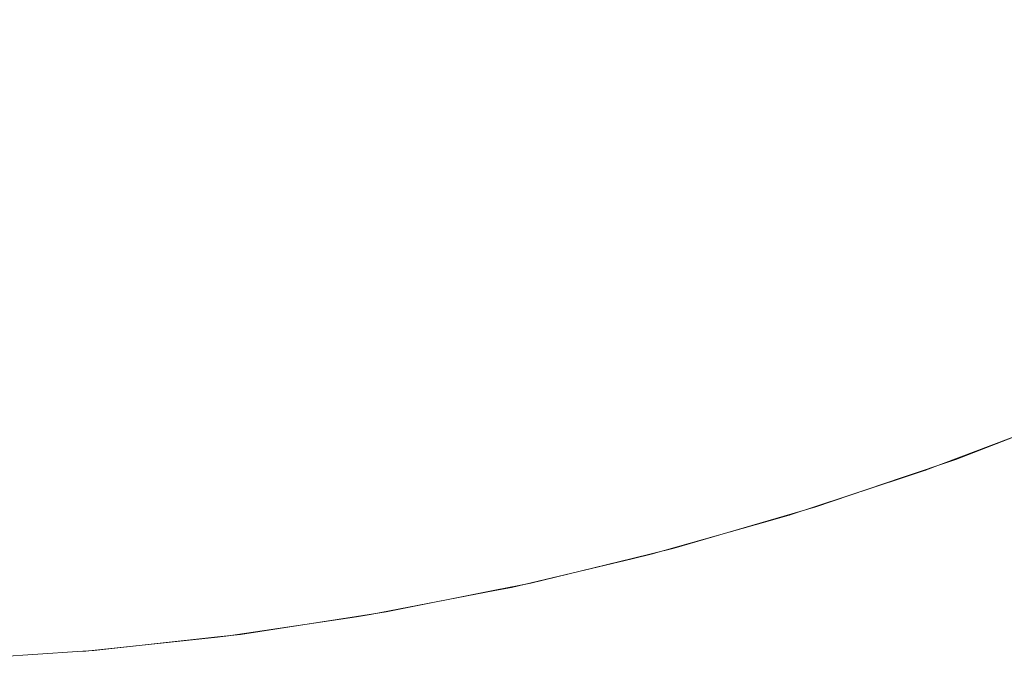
# Model space of a CAD drawing. Header units: centimetres. Extents: x -25.9 to 27.4, y -21.7 to -19.9.
# Tile 118 of 202: x 9.3256 to 9.3838, y -21.36 to -21.3219. Entities that reach past the tile are written whole.
import ezdxf

# ---------------------------------------------------------------- set-up
doc = ezdxf.new("R2010")
doc.units = ezdxf.units.CM
doc.header["$LTSCALE"] = 2.54
doc.layers.add('Lucido design-1', color=7, linetype='Continuous')

# ---------------------------------------------------------------- blocks, each defined once
blk = doc.blocks.new('Gruppo-5-1')
at = {"color": 7, "linetype": 'Continuous', "lineweight": 9}
blk.add_3dface([(-25.787481, -19.96, 876.421383), (-25.787481, -21.56, 876.421383), (27.312519, -21.56, 876.421383), (27.312519, -19.96, 876.421383)], dxfattribs=at)
for points, invisible_edges in [([(9.363089, -21.320389, 875.994544), (9.356045, -21.322443, 875.994544), (9.355244, -21.319453, 875.99731), (9.362159, -21.317437, 875.99731)], 15), ([(9.387035, -21.319801, 875.985999), (9.379994, -21.322899, 875.985999), (9.378945, -21.320367, 875.989104), (9.385877, -21.317317, 875.989104)], 15), ([(9.348248, -21.321165, 875.99731), (9.341184, -21.32257, 875.99731), (9.340627, -21.319408, 875.999948), (9.347553, -21.318031, 875.999948)], 15), ([(9.370905, -21.320416, 875.992094), (9.363852, -21.32281, 875.992094), (9.363089, -21.320389, 875.994544), (9.370037, -21.318031, 875.994544)], 15), ([(9.378945, -21.320367, 875.989104), (9.371887, -21.323112, 875.989104), (9.370905, -21.320416, 875.992094), (9.377847, -21.317716, 875.992094)], 15), ([(9.341184, -21.32257, 875.99731), (9.334066, -21.323665, 875.99731), (9.333647, -21.320483, 875.999948), (9.340627, -21.319408, 875.999948)], 15), ([(9.356045, -21.322443, 875.994544), (9.348918, -21.324187, 875.994544), (9.348248, -21.321165, 875.99731), (9.355244, -21.319453, 875.99731)], 15), ([(9.388137, -21.322164, 875.982787), (9.380992, -21.325308, 875.982787), (9.379994, -21.322899, 875.985999), (9.387035, -21.319801, 875.985999)], 15), ([(9.334066, -21.323665, 875.99731), (9.326906, -21.32445, 875.99731), (9.326626, -21.321252, 875.999948), (9.333647, -21.320483, 875.999948)], 15), ([(9.363852, -21.32281, 875.992094), (9.356702, -21.324894, 875.992094), (9.356045, -21.322443, 875.994544), (9.363089, -21.320389, 875.994544)], 15), ([(9.371887, -21.323112, 875.989104), (9.364715, -21.325546, 875.989104), (9.363852, -21.32281, 875.992094), (9.370905, -21.320416, 875.992094)], 15), ([(9.379994, -21.322899, 875.985999), (9.372824, -21.325687, 875.985999), (9.371887, -21.323112, 875.989104), (9.378945, -21.320367, 875.989104)], 15), ([(9.326906, -21.32445, 875.99731), (9.319719, -21.324921, 875.99731), (9.319579, -21.321713, 875.999948), (9.326626, -21.321252, 875.999948)], 15), ([(9.348918, -21.324187, 875.994544), (9.341722, -21.325618, 875.994544), (9.341184, -21.32257, 875.99731), (9.348248, -21.321165, 875.99731)], 15), ([(9.389181, -21.324403, 875.979472), (9.381937, -21.32759, 875.979472), (9.380992, -21.325308, 875.982787), (9.388137, -21.322164, 875.982787)], 15), ([(9.341722, -21.325618, 875.994544), (9.33447, -21.326734, 875.994544), (9.334066, -21.323665, 875.99731), (9.341184, -21.32257, 875.99731)], 15), ([(9.356702, -21.324894, 875.992094), (9.349467, -21.326664, 875.992094), (9.348918, -21.324187, 875.994544), (9.356045, -21.322443, 875.994544)], 15), ([(9.364715, -21.325546, 875.989104), (9.357445, -21.327665, 875.989104), (9.356702, -21.324894, 875.992094), (9.363852, -21.32281, 875.992094)], 15), ([(9.380992, -21.325308, 875.982787), (9.373716, -21.328137, 875.982787), (9.372824, -21.325687, 875.985999), (9.379994, -21.322899, 875.985999)], 15), ([(9.372824, -21.325687, 875.985999), (9.365539, -21.32816, 875.985999), (9.364715, -21.325546, 875.989104), (9.371887, -21.323112, 875.989104)], 15), ([(9.33447, -21.326734, 875.994544), (9.327176, -21.327533, 875.994544), (9.326906, -21.32445, 875.99731), (9.334066, -21.323665, 875.99731)], 15), ([(9.327176, -21.327533, 875.994544), (9.319854, -21.328013, 875.994544), (9.319719, -21.324921, 875.99731), (9.326906, -21.32445, 875.99731)], 15), ([(9.349467, -21.326664, 875.992094), (9.342162, -21.328117, 875.992094), (9.341722, -21.325618, 875.994544), (9.348918, -21.324187, 875.994544)], 15), ([(9.390166, -21.326514, 875.976061), (9.382828, -21.329743, 875.976061), (9.381937, -21.32759, 875.979472), (9.389181, -21.324403, 875.979472)], 15), ([(9.357445, -21.327665, 875.989104), (9.350088, -21.329465, 875.989104), (9.349467, -21.326664, 875.992094), (9.356702, -21.324894, 875.992094)], 15), ([(9.342162, -21.328117, 875.992094), (9.334801, -21.32925, 875.992094), (9.33447, -21.326734, 875.994544), (9.341722, -21.325618, 875.994544)], 15), ([(9.365539, -21.32816, 875.985999), (9.358154, -21.330312, 875.985999), (9.357445, -21.327665, 875.989104), (9.364715, -21.325546, 875.989104)], 15), ([(9.373716, -21.328137, 875.982787), (9.366324, -21.330647, 875.982787), (9.365539, -21.32816, 875.985999), (9.372824, -21.325687, 875.985999)], 15), ([(9.381937, -21.32759, 875.979472), (9.374561, -21.330459, 875.979472), (9.373716, -21.328137, 875.982787), (9.380992, -21.325308, 875.982787)], 15), ([(9.334801, -21.32925, 875.992094), (9.327397, -21.330061, 875.992094), (9.327176, -21.327533, 875.994544), (9.33447, -21.326734, 875.994544)], 15), ([(9.350088, -21.329465, 875.989104), (9.342661, -21.330943, 875.989104), (9.342162, -21.328117, 875.992094), (9.349467, -21.326664, 875.992094)], 15), ([(9.391089, -21.328494, 875.97256), (9.383665, -21.331761, 875.97256), (9.382828, -21.329743, 875.976061), (9.390166, -21.326514, 875.976061)], 15), ([(9.327397, -21.330061, 875.992094), (9.319965, -21.330548, 875.992094), (9.319854, -21.328013, 875.994544), (9.327176, -21.327533, 875.994544)], 15), ([(9.342661, -21.330943, 875.989104), (9.335176, -21.332095, 875.989104), (9.334801, -21.32925, 875.992094), (9.342162, -21.328117, 875.992094)], 15), ([(9.358154, -21.330312, 875.985999), (9.350682, -21.332141, 875.985999), (9.350088, -21.329465, 875.989104), (9.357445, -21.327665, 875.989104)], 15), ([(9.374561, -21.330459, 875.979472), (9.367066, -21.333003, 875.979472), (9.366324, -21.330647, 875.982787), (9.373716, -21.328137, 875.982787)], 15), ([(9.382828, -21.329743, 875.976061), (9.375357, -21.332648, 875.976061), (9.374561, -21.330459, 875.979472), (9.381937, -21.32759, 875.979472)], 15), ([(9.366324, -21.330647, 875.982787), (9.358829, -21.332831, 875.982787), (9.358154, -21.330312, 875.985999), (9.365539, -21.32816, 875.985999)], 15), ([(9.39195, -21.33034, 875.968974), (9.384444, -21.333643, 875.968974), (9.383665, -21.331761, 875.97256), (9.391089, -21.328494, 875.97256)], 15), ([(9.335176, -21.332095, 875.989104), (9.327647, -21.332919, 875.989104), (9.327397, -21.330061, 875.992094), (9.334801, -21.32925, 875.992094)], 15), ([(9.350682, -21.332141, 875.985999), (9.343137, -21.333642, 875.985999), (9.342661, -21.330943, 875.989104), (9.350088, -21.329465, 875.989104)], 15), ([(9.383665, -21.331761, 875.97256), (9.376105, -21.334701, 875.97256), (9.375357, -21.332648, 875.976061), (9.382828, -21.329743, 875.976061)], 15), ([(9.327647, -21.332919, 875.989104), (9.32009, -21.333415, 875.989104), (9.319965, -21.330548, 875.992094), (9.327397, -21.330061, 875.992094)], 15), ([(9.358829, -21.332831, 875.982787), (9.351246, -21.334687, 875.982787), (9.350682, -21.332141, 875.985999), (9.358154, -21.330312, 875.985999)], 15), ([(9.375357, -21.332648, 875.976061), (9.367767, -21.335225, 875.976061), (9.367066, -21.333003, 875.979472), (9.374561, -21.330459, 875.979472)], 15), ([(9.343137, -21.333642, 875.985999), (9.335533, -21.334812, 875.985999), (9.335176, -21.332095, 875.989104), (9.342661, -21.330943, 875.989104)], 15), ([(9.367066, -21.333003, 875.979472), (9.359468, -21.335218, 875.979472), (9.358829, -21.332831, 875.982787), (9.366324, -21.330647, 875.982787)], 15), ([(9.335533, -21.334812, 875.985999), (9.327886, -21.33565, 875.985999), (9.327647, -21.332919, 875.989104), (9.335176, -21.332095, 875.989104)], 15), ([(9.351246, -21.334687, 875.982787), (9.343589, -21.33621, 875.982787), (9.343137, -21.333642, 875.985999), (9.350682, -21.332141, 875.985999)], 15), ([(9.384444, -21.333643, 875.968974), (9.376801, -21.336615, 875.968974), (9.376105, -21.334701, 875.97256), (9.383665, -21.331761, 875.97256)], 15), ([(9.376105, -21.334701, 875.97256), (9.368424, -21.337308, 875.97256), (9.367767, -21.335225, 875.976061), (9.375357, -21.332648, 875.976061)], 15), ([(9.327886, -21.33565, 875.985999), (9.32021, -21.336153, 875.985999), (9.32009, -21.333415, 875.989104), (9.327647, -21.332919, 875.989104)], 15), ([(9.359468, -21.335218, 875.979472), (9.351781, -21.337099, 875.979472), (9.351246, -21.334687, 875.982787), (9.358829, -21.332831, 875.982787)], 15), ([(9.367767, -21.335225, 875.976061), (9.360071, -21.337468, 875.976061), (9.359468, -21.335218, 875.979472), (9.367066, -21.333003, 875.979472)], 15), ([(9.343589, -21.33621, 875.982787), (9.335874, -21.337397, 875.982787), (9.335533, -21.334812, 875.985999), (9.343137, -21.333642, 875.985999)], 15), ([(9.385166, -21.335385, 875.965311), (9.377446, -21.338387, 875.965311), (9.376801, -21.336615, 875.968974), (9.384444, -21.333643, 875.968974)], 15), ([(9.335874, -21.337397, 875.982787), (9.328113, -21.338247, 875.982787), (9.327886, -21.33565, 875.985999), (9.335533, -21.334812, 875.985999)], 15), ([(9.351781, -21.337099, 875.979472), (9.344018, -21.338643, 875.979472), (9.343589, -21.33621, 875.982787), (9.351246, -21.334687, 875.982787)], 15), ([(9.376801, -21.336615, 875.968974), (9.369036, -21.339251, 875.968974), (9.368424, -21.337308, 875.97256), (9.376105, -21.334701, 875.97256)], 15), ([(9.328113, -21.338247, 875.982787), (9.320324, -21.338758, 875.982787), (9.32021, -21.336153, 875.985999), (9.327886, -21.33565, 875.985999)], 15), ([(9.360071, -21.337468, 875.976061), (9.352285, -21.339373, 875.976061), (9.351781, -21.337099, 875.979472), (9.359468, -21.335218, 875.979472)], 15), ([(9.368424, -21.337308, 875.97256), (9.360637, -21.339578, 875.97256), (9.360071, -21.337468, 875.976061), (9.367767, -21.335225, 875.976061)], 15), ([(9.385828, -21.336985, 875.961577), (9.378039, -21.340014, 875.961577), (9.377446, -21.338387, 875.965311), (9.385166, -21.335385, 875.965311)], 15), ([(9.344018, -21.338643, 875.979472), (9.336196, -21.339847, 875.979472), (9.335874, -21.337397, 875.982787), (9.343589, -21.33621, 875.982787)], 15), ([(9.377446, -21.338387, 875.965311), (9.369603, -21.341049, 875.965311), (9.369036, -21.339251, 875.968974), (9.376801, -21.336615, 875.968974)], 15), ([(9.336196, -21.339847, 875.979472), (9.328329, -21.340708, 875.979472), (9.328113, -21.338247, 875.982787), (9.335874, -21.337397, 875.982787)], 15), ([(9.352285, -21.339373, 875.976061), (9.344423, -21.340937, 875.976061), (9.344018, -21.338643, 875.979472), (9.351781, -21.337099, 875.979472)], 15), ([(9.369036, -21.339251, 875.968974), (9.361164, -21.341545, 875.968974), (9.360637, -21.339578, 875.97256), (9.368424, -21.337308, 875.97256)], 15), ([(9.386431, -21.33844, 875.957778), (9.378577, -21.341494, 875.957778), (9.378039, -21.340014, 875.961577), (9.385828, -21.336985, 875.961577)], 15), ([(9.360637, -21.339578, 875.97256), (9.352758, -21.341506, 875.97256), (9.352285, -21.339373, 875.976061), (9.360071, -21.337468, 875.976061)], 15), ([(9.328329, -21.340708, 875.979472), (9.320431, -21.341226, 875.979472), (9.320324, -21.338758, 875.982787), (9.328113, -21.338247, 875.982787)], 15), ([(9.378039, -21.340014, 875.961577), (9.370124, -21.342701, 875.961577), (9.369603, -21.341049, 875.965311), (9.377446, -21.338387, 875.965311)], 15), ([(9.386973, -21.339749, 875.95392), (9.379062, -21.342825, 875.95392), (9.378577, -21.341494, 875.957778), (9.386431, -21.33844, 875.957778)], 15), ([(9.344423, -21.340937, 875.976061), (9.3365, -21.342156, 875.976061), (9.336196, -21.339847, 875.979472), (9.344018, -21.338643, 875.979472)], 15), ([(9.352758, -21.341506, 875.97256), (9.344802, -21.343088, 875.97256), (9.344423, -21.340937, 875.976061), (9.352285, -21.339373, 875.976061)], 15), ([(9.361164, -21.341545, 875.968974), (9.353199, -21.343494, 875.968974), (9.352758, -21.341506, 875.97256), (9.360637, -21.339578, 875.97256)], 15), ([(9.369603, -21.341049, 875.965311), (9.361652, -21.343367, 875.965311), (9.361164, -21.341545, 875.968974), (9.369036, -21.339251, 875.968974)], 15), ([(9.387454, -21.340909, 875.950012), (9.379491, -21.344005, 875.950012), (9.379062, -21.342825, 875.95392), (9.386973, -21.339749, 875.95392)], 15), ([(9.3365, -21.342156, 875.976061), (9.328532, -21.343029, 875.976061), (9.328329, -21.340708, 875.979472), (9.336196, -21.339847, 875.979472)], 15), ([(9.378577, -21.341494, 875.957778), (9.370598, -21.344203, 875.957778), (9.370124, -21.342701, 875.961577), (9.378039, -21.340014, 875.961577)], 15), ([(9.328532, -21.343029, 875.976061), (9.320533, -21.343553, 875.976061), (9.320431, -21.341226, 875.979472), (9.328329, -21.340708, 875.979472)], 15), ([(9.344802, -21.343088, 875.97256), (9.336785, -21.344322, 875.97256), (9.3365, -21.342156, 875.976061), (9.344423, -21.340937, 875.976061)], 15), ([(9.387872, -21.341919, 875.946058), (9.379865, -21.345033, 875.946058), (9.379491, -21.344005, 875.950012), (9.387454, -21.340909, 875.950012)], 15), ([(9.353199, -21.343494, 875.968974), (9.345156, -21.345094, 875.968974), (9.344802, -21.343088, 875.97256), (9.352758, -21.341506, 875.97256)], 15), ([(9.370124, -21.342701, 875.961577), (9.3621, -21.345039, 875.961577), (9.361652, -21.343367, 875.965311), (9.369603, -21.341049, 875.965311)], 15), ([(9.379062, -21.342825, 875.95392), (9.371024, -21.345554, 875.95392), (9.370598, -21.344203, 875.957778), (9.378577, -21.341494, 875.957778)], 15), ([(9.361652, -21.343367, 875.965311), (9.353607, -21.345335, 875.965311), (9.353199, -21.343494, 875.968974), (9.361164, -21.341545, 875.968974)], 15), ([(9.388228, -21.342778, 875.942067), (9.380183, -21.345907, 875.942067), (9.379865, -21.345033, 875.946058), (9.387872, -21.341919, 875.946058)], 15), ([(9.336785, -21.344322, 875.97256), (9.328722, -21.345205, 875.97256), (9.328532, -21.343029, 875.976061), (9.3365, -21.342156, 875.976061)], 15), ([(9.370598, -21.344203, 875.957778), (9.362508, -21.346561, 875.957778), (9.3621, -21.345039, 875.961577), (9.370124, -21.342701, 875.961577)], 15), ([(9.328722, -21.345205, 875.97256), (9.320628, -21.345736, 875.97256), (9.320533, -21.343553, 875.976061), (9.328532, -21.343029, 875.976061)], 15), ([(9.345156, -21.345094, 875.968974), (9.337051, -21.346342, 875.968974), (9.336785, -21.344322, 875.97256), (9.344802, -21.343088, 875.97256)], 15), ([(9.379491, -21.344005, 875.950012), (9.371401, -21.346752, 875.950012), (9.371024, -21.345554, 875.95392), (9.379062, -21.342825, 875.95392)], 15), ([(9.388521, -21.343485, 875.938044), (9.380445, -21.346625, 875.938044), (9.380183, -21.345907, 875.942067), (9.388228, -21.342778, 875.942067)], 15), ([(9.353607, -21.345335, 875.965311), (9.345483, -21.346951, 875.965311), (9.345156, -21.345094, 875.968974), (9.353199, -21.343494, 875.968974)], 15), ([(9.3621, -21.345039, 875.961577), (9.353981, -21.347026, 875.961577), (9.353607, -21.345335, 875.965311), (9.361652, -21.343367, 875.965311)], 15), ([(9.38875, -21.344038, 875.933997), (9.38065, -21.347188, 875.933997), (9.380445, -21.346625, 875.938044), (9.388521, -21.343485, 875.938044)], 15), ([(9.337051, -21.346342, 875.968974), (9.3289, -21.347234, 875.968974), (9.328722, -21.345205, 875.97256), (9.336785, -21.344322, 875.97256)], 15), ([(9.371024, -21.345554, 875.95392), (9.362874, -21.347929, 875.95392), (9.362508, -21.346561, 875.957778), (9.370598, -21.344203, 875.957778)], 15), ([(9.379865, -21.345033, 875.946058), (9.37173, -21.347794, 875.946058), (9.371401, -21.346752, 875.950012), (9.379491, -21.344005, 875.950012)], 15), ([(9.388915, -21.344438, 875.929933), (9.380798, -21.347594, 875.929933), (9.38065, -21.347188, 875.933997), (9.38875, -21.344038, 875.933997)], 15), ([(9.389017, -21.344683, 875.925858), (9.380889, -21.347844, 875.925858), (9.380798, -21.347594, 875.929933), (9.388915, -21.344438, 875.929933)], 15), ([(9.380183, -21.345907, 875.942067), (9.37201, -21.348681, 875.942067), (9.37173, -21.347794, 875.946058), (9.379865, -21.345033, 875.946058)], 15), ([(9.389055, -21.344775, 875.921929), (9.380922, -21.347937, 875.921929), (9.380889, -21.347844, 875.925858), (9.389017, -21.344683, 875.925858)], 15), ([(9.3856, -21.34612, 875.921383), (9.380923, -21.347939, 875.921383), (9.380922, -21.347937, 875.921929), (9.389055, -21.344775, 875.921929)], 14), ([(9.3289, -21.347234, 875.968974), (9.320717, -21.347771, 875.968974), (9.320628, -21.345736, 875.97256), (9.328722, -21.345205, 875.97256)], 15), ([(9.345483, -21.346951, 875.965311), (9.337297, -21.348211, 875.965311), (9.337051, -21.346342, 875.968974), (9.345156, -21.345094, 875.968974)], 15), ([(9.353981, -21.347026, 875.961577), (9.345784, -21.348657, 875.961577), (9.345483, -21.346951, 875.965311), (9.353607, -21.345335, 875.965311)], 15), ([(9.362508, -21.346561, 875.957778), (9.354322, -21.348564, 875.957778), (9.353981, -21.347026, 875.961577), (9.3621, -21.345039, 875.961577)], 15), ([(9.371401, -21.346752, 875.950012), (9.363199, -21.349142, 875.950012), (9.362874, -21.347929, 875.95392), (9.371024, -21.345554, 875.95392)], 15), ([(9.387097, -21.345596, 875.719411), (9.379153, -21.348594, 875.719411), (9.379147, -21.348575, 875.721383), (9.385607, -21.346138, 875.721383)], 11), ([(9.387156, -21.345743, 875.715423), (9.379206, -21.348743, 875.715423), (9.379153, -21.348594, 875.719411), (9.387097, -21.345596, 875.719411)], 15), ([(9.380445, -21.346625, 875.938044), (9.37224, -21.34941, 875.938044), (9.37201, -21.348681, 875.942067), (9.380183, -21.345907, 875.942067)], 15), ([(9.385607, -21.346138, 875.721383), (9.379147, -21.348575, 875.721383), (9.380923, -21.347939, 875.921383)], 10), ([(9.387275, -21.346038, 875.711438), (9.379312, -21.349043, 875.711438), (9.379206, -21.348743, 875.715423), (9.387156, -21.345743, 875.715423)], 15), ([(9.387453, -21.346481, 875.707464), (9.379471, -21.349493, 875.707464), (9.379312, -21.349043, 875.711438), (9.387275, -21.346038, 875.711438)], 15), ([(9.380923, -21.347939, 875.921383), (9.3856, -21.34612, 875.921383), (9.385607, -21.346138, 875.721383)], 10), ([(9.337297, -21.348211, 875.965311), (9.329064, -21.349113, 875.965311), (9.3289, -21.347234, 875.968974), (9.337051, -21.346342, 875.968974)], 15), ([(9.362874, -21.347929, 875.95392), (9.354629, -21.349947, 875.95392), (9.354322, -21.348564, 875.957778), (9.362508, -21.346561, 875.957778)], 15), ([(9.37173, -21.347794, 875.946058), (9.363482, -21.350199, 875.946058), (9.363199, -21.349142, 875.950012), (9.371401, -21.346752, 875.950012)], 15), ([(9.38065, -21.347188, 875.933997), (9.37242, -21.349982, 875.933997), (9.37224, -21.34941, 875.938044), (9.380445, -21.346625, 875.938044)], 15), ([(9.387691, -21.347072, 875.703507), (9.379683, -21.350094, 875.703507), (9.379471, -21.349493, 875.707464), (9.387453, -21.346481, 875.707464)], 15), ([(9.329064, -21.349113, 875.965311), (9.320799, -21.349654, 875.965311), (9.320717, -21.347771, 875.968974), (9.3289, -21.347234, 875.968974)], 15), ([(9.345784, -21.348657, 875.961577), (9.337523, -21.349928, 875.961577), (9.337297, -21.348211, 875.965311), (9.345483, -21.346951, 875.965311)], 15), ([(9.354322, -21.348564, 875.957778), (9.346058, -21.350208, 875.957778), (9.345784, -21.348657, 875.961577), (9.353981, -21.347026, 875.961577)], 15), ([(9.380798, -21.347594, 875.929933), (9.37255, -21.350394, 875.929933), (9.37242, -21.349982, 875.933997), (9.38065, -21.347188, 875.933997)], 15), ([(9.387988, -21.347812, 875.699573), (9.379949, -21.350845, 875.699573), (9.379683, -21.350094, 875.703507), (9.387691, -21.347072, 875.703507)], 15), ([(9.363199, -21.349142, 875.950012), (9.354901, -21.351173, 875.950012), (9.354629, -21.349947, 875.95392), (9.362874, -21.347929, 875.95392)], 15), ([(9.37201, -21.348681, 875.942067), (9.363723, -21.351096, 875.942067), (9.363482, -21.350199, 875.946058), (9.37173, -21.347794, 875.946058)], 15), ([(9.380889, -21.347844, 875.925858), (9.37263, -21.350648, 875.925858), (9.37255, -21.350394, 875.929933), (9.380798, -21.347594, 875.929933)], 15), ([(9.380922, -21.347937, 875.921929), (9.37266, -21.350742, 875.921929), (9.37263, -21.350648, 875.925858), (9.380889, -21.347844, 875.925858)], 15), ([(9.377763, -21.349011, 875.921383), (9.37266, -21.350743, 875.921383), (9.37266, -21.350742, 875.921929), (9.380922, -21.347937, 875.921929)], 14), ([(9.380922, -21.347937, 875.921929), (9.380923, -21.347939, 875.921383), (9.377763, -21.349011, 875.921383)], 9), ([(9.379147, -21.348575, 875.721383), (9.377769, -21.34903, 875.721383), (9.377763, -21.349011, 875.921383), (9.380923, -21.347939, 875.921383)], 10), ([(9.388344, -21.348698, 875.69567), (9.380267, -21.351746, 875.69567), (9.379949, -21.350845, 875.699573), (9.387988, -21.347812, 875.699573)], 15), ([(9.337523, -21.349928, 875.961577), (9.329215, -21.350838, 875.961577), (9.329064, -21.349113, 875.965311), (9.337297, -21.348211, 875.965311)], 15), ([(9.346058, -21.350208, 875.957778), (9.337729, -21.35149, 875.957778), (9.337523, -21.349928, 875.961577), (9.345784, -21.348657, 875.961577)], 15), ([(9.354629, -21.349947, 875.95392), (9.346304, -21.351603, 875.95392), (9.346058, -21.350208, 875.957778), (9.354322, -21.348564, 875.957778)], 15), ([(9.37224, -21.34941, 875.938044), (9.363921, -21.351835, 875.938044), (9.363723, -21.351096, 875.942067), (9.37201, -21.348681, 875.942067)], 15), ([(9.379153, -21.348594, 875.719411), (9.371089, -21.351252, 875.719411), (9.371083, -21.351233, 875.721383), (9.377769, -21.34903, 875.721383)], 11), ([(9.377769, -21.34903, 875.721383), (9.371083, -21.351233, 875.721383), (9.37266, -21.350743, 875.921383)], 10), ([(9.379206, -21.348743, 875.715423), (9.371135, -21.351403, 875.715423), (9.371089, -21.351252, 875.719411), (9.379153, -21.348594, 875.719411)], 15), ([(9.379312, -21.349043, 875.711438), (9.371229, -21.351707, 875.711438), (9.371135, -21.351403, 875.715423), (9.379206, -21.348743, 875.715423)], 15), ([(9.379471, -21.349493, 875.707464), (9.371368, -21.352164, 875.707464), (9.371229, -21.351707, 875.711438), (9.379312, -21.349043, 875.711438)], 15), ([(9.37266, -21.350743, 875.921383), (9.377763, -21.349011, 875.921383), (9.377769, -21.34903, 875.721383)], 10), ([(9.377769, -21.34903, 875.721383), (9.379147, -21.348575, 875.721383), (9.379153, -21.348594, 875.719411)], 10), ([(9.388759, -21.34973, 875.691803), (9.380638, -21.352795, 875.691803), (9.380267, -21.351746, 875.69567), (9.388344, -21.348698, 875.69567)], 15), ([(9.329215, -21.350838, 875.961577), (9.320875, -21.351385, 875.961577), (9.320799, -21.349654, 875.965311), (9.329064, -21.349113, 875.965311)], 15), ([(9.363482, -21.350199, 875.946058), (9.355137, -21.35224, 875.946058), (9.354901, -21.351173, 875.950012), (9.363199, -21.349142, 875.950012)], 15), ([(9.37242, -21.349982, 875.933997), (9.364076, -21.352414, 875.933997), (9.363921, -21.351835, 875.938044), (9.37224, -21.34941, 875.938044)], 15), ([(9.379683, -21.350094, 875.703507), (9.371555, -21.352774, 875.703507), (9.371368, -21.352164, 875.707464), (9.379471, -21.349493, 875.707464)], 15), ([(9.337729, -21.35149, 875.957778), (9.329352, -21.352407, 875.957778), (9.329215, -21.350838, 875.961577), (9.337523, -21.349928, 875.961577)], 15), ([(9.346304, -21.351603, 875.95392), (9.337914, -21.352894, 875.95392), (9.337729, -21.35149, 875.957778), (9.346058, -21.350208, 875.957778)], 15), ([(9.354901, -21.351173, 875.950012), (9.346522, -21.35284, 875.950012), (9.346304, -21.351603, 875.95392), (9.354629, -21.349947, 875.95392)], 15), ([(9.363723, -21.351096, 875.942067), (9.355339, -21.353148, 875.942067), (9.355137, -21.35224, 875.946058), (9.363482, -21.350199, 875.946058)], 15), ([(9.37255, -21.350394, 875.929933), (9.364188, -21.352831, 875.929933), (9.364076, -21.352414, 875.933997), (9.37242, -21.349982, 875.933997)], 15), ([(9.379949, -21.350845, 875.699573), (9.371788, -21.353535, 875.699573), (9.371555, -21.352774, 875.703507), (9.379683, -21.350094, 875.703507)], 15), ([(9.389232, -21.350907, 875.68798), (9.38106, -21.353991, 875.68798), (9.380638, -21.352795, 875.691803), (9.388759, -21.34973, 875.691803)], 15), ([(9.329352, -21.352407, 875.957778), (9.320944, -21.352958, 875.957778), (9.320875, -21.351385, 875.961577), (9.329215, -21.350838, 875.961577)], 15), ([(9.37263, -21.350648, 875.925858), (9.364257, -21.353088, 875.925858), (9.364188, -21.352831, 875.929933), (9.37255, -21.350394, 875.929933)], 15), ([(9.37266, -21.350742, 875.921929), (9.364282, -21.353184, 875.921929), (9.364257, -21.353088, 875.925858), (9.37263, -21.350648, 875.925858)], 15), ([(9.369819, -21.351571, 875.921383), (9.364283, -21.353185, 875.921383), (9.364282, -21.353184, 875.921929), (9.37266, -21.350742, 875.921929)], 14), ([(9.37266, -21.350742, 875.921929), (9.37266, -21.350743, 875.921383), (9.369819, -21.351571, 875.921383)], 9), ([(9.371083, -21.351233, 875.721383), (9.369825, -21.35159, 875.721383), (9.369819, -21.351571, 875.921383), (9.37266, -21.350743, 875.921383)], 10), ([(9.380267, -21.351746, 875.69567), (9.372068, -21.354448, 875.69567), (9.371788, -21.353535, 875.699573), (9.379949, -21.350845, 875.699573)], 15), ([(9.355137, -21.35224, 875.946058), (9.346712, -21.353917, 875.946058), (9.346522, -21.35284, 875.950012), (9.354901, -21.351173, 875.950012)], 15), ([(9.363921, -21.351835, 875.938044), (9.355504, -21.353895, 875.938044), (9.355339, -21.353148, 875.942067), (9.363723, -21.351096, 875.942067)], 15), ([(9.371089, -21.351252, 875.719411), (9.362919, -21.353565, 875.719411), (9.362914, -21.353547, 875.721383), (9.369825, -21.35159, 875.721383)], 11), ([(9.371135, -21.351403, 875.715423), (9.362959, -21.353719, 875.715423), (9.362919, -21.353565, 875.719411), (9.371089, -21.351252, 875.719411)], 15), ([(9.371229, -21.351707, 875.711438), (9.363039, -21.354026, 875.711438), (9.362959, -21.353719, 875.715423), (9.371135, -21.351403, 875.715423)], 15), ([(9.369825, -21.35159, 875.721383), (9.371083, -21.351233, 875.721383), (9.371089, -21.351252, 875.719411)], 10), ([(9.389763, -21.352228, 875.684207), (9.381534, -21.355333, 875.684207), (9.38106, -21.353991, 875.68798), (9.389232, -21.350907, 875.68798)], 15), ([(9.337914, -21.352894, 875.95392), (9.329476, -21.353818, 875.95392), (9.329352, -21.352407, 875.957778), (9.337729, -21.35149, 875.957778)], 15), ([(9.346522, -21.35284, 875.950012), (9.338078, -21.354139, 875.950012), (9.337914, -21.352894, 875.95392), (9.346304, -21.351603, 875.95392)], 15), ([(9.364076, -21.352414, 875.933997), (9.355634, -21.354479, 875.933997), (9.355504, -21.353895, 875.938044), (9.363921, -21.351835, 875.938044)], 15), ([(9.369825, -21.35159, 875.721383), (9.362914, -21.353547, 875.721383), (9.364283, -21.353185, 875.921383)], 10), ([(9.371368, -21.352164, 875.707464), (9.36316, -21.354489, 875.707464), (9.363039, -21.354026, 875.711438), (9.371229, -21.351707, 875.711438)], 15), ([(9.364283, -21.353185, 875.921383), (9.369819, -21.351571, 875.921383), (9.369825, -21.35159, 875.721383)], 10), ([(9.380638, -21.352795, 875.691803), (9.372394, -21.355512, 875.691803), (9.372068, -21.354448, 875.69567), (9.380267, -21.351746, 875.69567)], 15), ([(9.329476, -21.353818, 875.95392), (9.321005, -21.354374, 875.95392), (9.320944, -21.352958, 875.957778), (9.329352, -21.352407, 875.957778)], 15), ([(9.355339, -21.353148, 875.942067), (9.346873, -21.354832, 875.942067), (9.346712, -21.353917, 875.946058), (9.355137, -21.35224, 875.946058)], 15), ([(9.364188, -21.352831, 875.929933), (9.355727, -21.354902, 875.929933), (9.355634, -21.354479, 875.933997), (9.364076, -21.352414, 875.933997)], 15), ([(9.371555, -21.352774, 875.703507), (9.36332, -21.355105, 875.703507), (9.36316, -21.354489, 875.707464), (9.371368, -21.352164, 875.707464)], 15), ([(9.39035, -21.353691, 875.68049), (9.38206, -21.35682, 875.68049), (9.381534, -21.355333, 875.684207), (9.389763, -21.352228, 875.684207)], 15), ([(9.338078, -21.354139, 875.950012), (9.329585, -21.355069, 875.950012), (9.329476, -21.353818, 875.95392), (9.337914, -21.352894, 875.95392)], 15), ([(9.346712, -21.353917, 875.946058), (9.33822, -21.355223, 875.946058), (9.338078, -21.354139, 875.950012), (9.346522, -21.35284, 875.950012)], 15), ([(9.355504, -21.353895, 875.938044), (9.347006, -21.355585, 875.938044), (9.346873, -21.354832, 875.942067), (9.355339, -21.353148, 875.942067)], 15), ([(9.364257, -21.353088, 875.925858), (9.355785, -21.355161, 875.925858), (9.355727, -21.354902, 875.929933), (9.364188, -21.352831, 875.929933)], 15), ([(9.364282, -21.353184, 875.921929), (9.355806, -21.355258, 875.921929), (9.355785, -21.355161, 875.925858), (9.364257, -21.353088, 875.925858)], 15), ([(9.361783, -21.353797, 875.921383), (9.355807, -21.355259, 875.921383), (9.355806, -21.355258, 875.921929), (9.364282, -21.353184, 875.921929)], 14), ([(9.364282, -21.353184, 875.921929), (9.364283, -21.353185, 875.921383), (9.361783, -21.353797, 875.921383)], 9), ([(9.362914, -21.353547, 875.721383), (9.361788, -21.353815, 875.721383), (9.361783, -21.353797, 875.921383), (9.364283, -21.353185, 875.921383)], 10), ([(9.371788, -21.353535, 875.699573), (9.363521, -21.355876, 875.699573), (9.36332, -21.355105, 875.703507), (9.371555, -21.352774, 875.703507)], 15), ([(9.38106, -21.353991, 875.68798), (9.372765, -21.356725, 875.68798), (9.372394, -21.355512, 875.691803), (9.380638, -21.352795, 875.691803)], 15), ([(9.362919, -21.353565, 875.719411), (9.354659, -21.35553, 875.719411), (9.354655, -21.355511, 875.721383), (9.361788, -21.353815, 875.721383)], 11), ([(9.362959, -21.353719, 875.715423), (9.354692, -21.355685, 875.715423), (9.354659, -21.35553, 875.719411), (9.362919, -21.353565, 875.719411)], 15), ([(9.363039, -21.354026, 875.711438), (9.354759, -21.355996, 875.711438), (9.354692, -21.355685, 875.715423), (9.362959, -21.353719, 875.715423)], 15), ([(9.361788, -21.353815, 875.721383), (9.362914, -21.353547, 875.721383), (9.362919, -21.353565, 875.719411)], 10), ([(9.372068, -21.354448, 875.69567), (9.363762, -21.356801, 875.69567), (9.363521, -21.355876, 875.699573), (9.371788, -21.353535, 875.699573)], 15), ([(9.390994, -21.355294, 875.676835), (9.382635, -21.358448, 875.676835), (9.38206, -21.35682, 875.68049), (9.39035, -21.353691, 875.68049)], 15), ([(9.329585, -21.355069, 875.950012), (9.32106, -21.355628, 875.950012), (9.321005, -21.354374, 875.95392), (9.329476, -21.353818, 875.95392)], 15), ([(9.33822, -21.355223, 875.946058), (9.32968, -21.356159, 875.946058), (9.329585, -21.355069, 875.950012), (9.338078, -21.354139, 875.950012)], 15), ([(9.346873, -21.354832, 875.942067), (9.338342, -21.356145, 875.942067), (9.33822, -21.355223, 875.946058), (9.346712, -21.353917, 875.946058)], 15), ([(9.355634, -21.354479, 875.933997), (9.34711, -21.356175, 875.933997), (9.347006, -21.355585, 875.938044), (9.355504, -21.353895, 875.938044)], 15), ([(9.361788, -21.353815, 875.721383), (9.354655, -21.355511, 875.721383), (9.355807, -21.355259, 875.921383)], 10), ([(9.36316, -21.354489, 875.707464), (9.35486, -21.356463, 875.707464), (9.354759, -21.355996, 875.711438), (9.363039, -21.354026, 875.711438)], 15), ([(9.355807, -21.355259, 875.921383), (9.361783, -21.353797, 875.921383), (9.361788, -21.353815, 875.721383)], 10), ([(9.381534, -21.355333, 875.684207), (9.373182, -21.358087, 875.684207), (9.372765, -21.356725, 875.68798), (9.38106, -21.353991, 875.68798)], 15), ([(9.347006, -21.355585, 875.938044), (9.338442, -21.356903, 875.938044), (9.338342, -21.356145, 875.942067), (9.346873, -21.354832, 875.942067)], 15), ([(9.355727, -21.354902, 875.929933), (9.347185, -21.356601, 875.929933), (9.34711, -21.356175, 875.933997), (9.355634, -21.354479, 875.933997)], 15), ([(9.355785, -21.355161, 875.925858), (9.347231, -21.356863, 875.925858), (9.347185, -21.356601, 875.929933), (9.355727, -21.354902, 875.929933)], 15), ([(9.36332, -21.355105, 875.703507), (9.354994, -21.357086, 875.703507), (9.35486, -21.356463, 875.707464), (9.36316, -21.354489, 875.707464)], 15), ([(9.372394, -21.355512, 875.691803), (9.364042, -21.357877, 875.691803), (9.363762, -21.356801, 875.69567), (9.372068, -21.354448, 875.69567)], 15), ([(9.32968, -21.356159, 875.946058), (9.321108, -21.356721, 875.946058), (9.32106, -21.355628, 875.950012), (9.329585, -21.355069, 875.950012)], 15), ([(9.338342, -21.356145, 875.942067), (9.329761, -21.357085, 875.942067), (9.32968, -21.356159, 875.946058), (9.33822, -21.355223, 875.946058)], 15), ([(9.355806, -21.355258, 875.921929), (9.347248, -21.35696, 875.921929), (9.347231, -21.356863, 875.925858), (9.355785, -21.355161, 875.925858)], 15), ([(9.353669, -21.355684, 875.921383), (9.347248, -21.356962, 875.921383), (9.347248, -21.35696, 875.921929), (9.355806, -21.355258, 875.921929)], 14), ([(9.355806, -21.355258, 875.921929), (9.355807, -21.355259, 875.921383), (9.353669, -21.355684, 875.921383)], 9), ([(9.354655, -21.355511, 875.721383), (9.353672, -21.355701, 875.721383), (9.353669, -21.355684, 875.921383), (9.355807, -21.355259, 875.921383)], 10), ([(9.353672, -21.355701, 875.721383), (9.354655, -21.355511, 875.721383), (9.354659, -21.35553, 875.719411)], 10), ([(9.363521, -21.355876, 875.699573), (9.355162, -21.357864, 875.699573), (9.354994, -21.357086, 875.703507), (9.36332, -21.355105, 875.703507)], 15), ([(9.372765, -21.356725, 875.68798), (9.364362, -21.359105, 875.68798), (9.364042, -21.357877, 875.691803), (9.372394, -21.355512, 875.691803)], 15), ([(9.38206, -21.35682, 875.68049), (9.373644, -21.359594, 875.68049), (9.373182, -21.358087, 875.684207), (9.381534, -21.355333, 875.684207)], 15), ([(9.391694, -21.357034, 875.673249), (9.38326, -21.360217, 875.673249), (9.382635, -21.358448, 875.676835), (9.390994, -21.355294, 875.676835)], 15), ([(9.34711, -21.356175, 875.933997), (9.33852, -21.357497, 875.933997), (9.338442, -21.356903, 875.938044), (9.347006, -21.355585, 875.938044)], 15), ([(9.354659, -21.35553, 875.719411), (9.346322, -21.357142, 875.719411), (9.346319, -21.357123, 875.721383), (9.353672, -21.355701, 875.721383)], 11), ([(9.353672, -21.355701, 875.721383), (9.346319, -21.357123, 875.721383), (9.347248, -21.356962, 875.921383)], 10), ([(9.354692, -21.355685, 875.715423), (9.346349, -21.357298, 875.715423), (9.346322, -21.357142, 875.719411), (9.354659, -21.35553, 875.719411)], 15), ([(9.354759, -21.355996, 875.711438), (9.346403, -21.357612, 875.711438), (9.346349, -21.357298, 875.715423), (9.354692, -21.355685, 875.715423)], 15), ([(9.35486, -21.356463, 875.707464), (9.346483, -21.358083, 875.707464), (9.346403, -21.357612, 875.711438), (9.354759, -21.355996, 875.711438)], 15), ([(9.347248, -21.356962, 875.921383), (9.353669, -21.355684, 875.921383), (9.353672, -21.355701, 875.721383)], 10), ([(9.363762, -21.356801, 875.69567), (9.355363, -21.358798, 875.69567), (9.355162, -21.357864, 875.699573), (9.363521, -21.355876, 875.699573)], 15), ([(9.329761, -21.357085, 875.942067), (9.321148, -21.357649, 875.942067), (9.321108, -21.356721, 875.946058), (9.32968, -21.356159, 875.946058)], 15), ([(9.338442, -21.356903, 875.938044), (9.329828, -21.357847, 875.938044), (9.329761, -21.357085, 875.942067), (9.338342, -21.356145, 875.942067)], 15), ([(9.347185, -21.356601, 875.929933), (9.338576, -21.357926, 875.929933), (9.33852, -21.357497, 875.933997), (9.34711, -21.356175, 875.933997)], 15), ([(9.347231, -21.356863, 875.925858), (9.338611, -21.35819, 875.925858), (9.338576, -21.357926, 875.929933), (9.347185, -21.356601, 875.929933)], 15), ([(9.354994, -21.357086, 875.703507), (9.346591, -21.358711, 875.703507), (9.346483, -21.358083, 875.707464), (9.35486, -21.356463, 875.707464)], 15), ([(9.329828, -21.357847, 875.938044), (9.321182, -21.358413, 875.938044), (9.321148, -21.357649, 875.942067), (9.329761, -21.357085, 875.942067)], 15), ([(9.33852, -21.357497, 875.933997), (9.32988, -21.358443, 875.933997), (9.329828, -21.357847, 875.938044), (9.338442, -21.356903, 875.938044)], 15), ([(9.346322, -21.357142, 875.719411), (9.337925, -21.358399, 875.719411), (9.337922, -21.35838, 875.721383), (9.345492, -21.357247, 875.721383)], 11), ([(9.345492, -21.357247, 875.721383), (9.337922, -21.35838, 875.721383), (9.338624, -21.358289, 875.921383)], 10), ([(9.346349, -21.357298, 875.715423), (9.337945, -21.358556, 875.715423), (9.337925, -21.358399, 875.719411), (9.346322, -21.357142, 875.719411)], 15), ([(9.347248, -21.35696, 875.921929), (9.338624, -21.358287, 875.921929), (9.338611, -21.35819, 875.925858), (9.347231, -21.356863, 875.925858)], 15), ([(9.34549, -21.357232, 875.921383), (9.338624, -21.358289, 875.921383), (9.338624, -21.358287, 875.921929), (9.347248, -21.35696, 875.921929)], 14), ([(9.338624, -21.358289, 875.921383), (9.34549, -21.357232, 875.921383), (9.345492, -21.357247, 875.721383)], 10), ([(9.347248, -21.35696, 875.921929), (9.347248, -21.356962, 875.921383), (9.34549, -21.357232, 875.921383)], 9), ([(9.346319, -21.357123, 875.721383), (9.345492, -21.357247, 875.721383), (9.34549, -21.357232, 875.921383), (9.347248, -21.356962, 875.921383)], 10), ([(9.345492, -21.357247, 875.721383), (9.346319, -21.357123, 875.721383), (9.346322, -21.357142, 875.719411)], 10), ([(9.355162, -21.357864, 875.699573), (9.346726, -21.359496, 875.699573), (9.346591, -21.358711, 875.703507), (9.354994, -21.357086, 875.703507)], 15), ([(9.364042, -21.357877, 875.691803), (9.355597, -21.359886, 875.691803), (9.355363, -21.358798, 875.69567), (9.363762, -21.356801, 875.69567)], 15), ([(9.373182, -21.358087, 875.684207), (9.36472, -21.360483, 875.684207), (9.364362, -21.359105, 875.68798), (9.372765, -21.356725, 875.68798)], 15), ([(9.382635, -21.358448, 875.676835), (9.37415, -21.361245, 875.676835), (9.373644, -21.359594, 875.68049), (9.38206, -21.35682, 875.68049)], 15), ([(9.392447, -21.35891, 875.669739), (9.383933, -21.362123, 875.669739), (9.38326, -21.360217, 875.673249), (9.391694, -21.357034, 875.673249)], 15), ([(9.338576, -21.357926, 875.929933), (9.329918, -21.358874, 875.929933), (9.32988, -21.358443, 875.933997), (9.33852, -21.357497, 875.933997)], 15), ([(9.346403, -21.357612, 875.711438), (9.337985, -21.358872, 875.711438), (9.337945, -21.358556, 875.715423), (9.346349, -21.357298, 875.715423)], 15), ([(9.346483, -21.358083, 875.707464), (9.338046, -21.359346, 875.707464), (9.337985, -21.358872, 875.711438), (9.346403, -21.357612, 875.711438)], 15), ([(9.32988, -21.358443, 875.933997), (9.321208, -21.359012, 875.933997), (9.321182, -21.358413, 875.938044), (9.329828, -21.357847, 875.938044)], 15), ([(9.337925, -21.358399, 875.719411), (9.329482, -21.359299, 875.719411), (9.32948, -21.359279, 875.721383), (9.337262, -21.35845, 875.721383)], 11), ([(9.337945, -21.358556, 875.715423), (9.329495, -21.359457, 875.715423), (9.329482, -21.359299, 875.719411), (9.337925, -21.358399, 875.719411)], 15), ([(9.338611, -21.35819, 875.925858), (9.329941, -21.359139, 875.925858), (9.329918, -21.358874, 875.929933), (9.338576, -21.357926, 875.929933)], 15), ([(9.338624, -21.358287, 875.921929), (9.32995, -21.359237, 875.921929), (9.329941, -21.359139, 875.925858), (9.338611, -21.35819, 875.925858)], 15), ([(9.337261, -21.358438, 875.921383), (9.32995, -21.359239, 875.921383), (9.32995, -21.359237, 875.921929), (9.338624, -21.358287, 875.921929)], 14), ([(9.338624, -21.358287, 875.921929), (9.338624, -21.358289, 875.921383), (9.337261, -21.358438, 875.921383)], 9), ([(9.337922, -21.35838, 875.721383), (9.337262, -21.35845, 875.721383), (9.337261, -21.358438, 875.921383), (9.338624, -21.358289, 875.921383)], 10), ([(9.337262, -21.35845, 875.721383), (9.337922, -21.35838, 875.721383), (9.337925, -21.358399, 875.719411)], 10), ([(9.346591, -21.358711, 875.703507), (9.338127, -21.359978, 875.703507), (9.338046, -21.359346, 875.707464), (9.346483, -21.358083, 875.707464)], 15), ([(9.355363, -21.358798, 875.69567), (9.346887, -21.360437, 875.69567), (9.346726, -21.359496, 875.699573), (9.355162, -21.357864, 875.699573)], 15), ([(9.364362, -21.359105, 875.68798), (9.355865, -21.361126, 875.68798), (9.355597, -21.359886, 875.691803), (9.364042, -21.357877, 875.691803)], 15), ([(9.373644, -21.359594, 875.68049), (9.365118, -21.362008, 875.68049), (9.36472, -21.360483, 875.684207), (9.373182, -21.358087, 875.684207)], 15), ([(9.329918, -21.358874, 875.929933), (9.321227, -21.359444, 875.929933), (9.321208, -21.359012, 875.933997), (9.32988, -21.358443, 875.933997)], 15), ([(9.329941, -21.359139, 875.925858), (9.321238, -21.35971, 875.925858), (9.321227, -21.359444, 875.929933), (9.329918, -21.358874, 875.929933)], 15), ([(9.337262, -21.35845, 875.721383), (9.32948, -21.359279, 875.721383), (9.32995, -21.359239, 875.921383)], 10), ([(9.337985, -21.358872, 875.711438), (9.329522, -21.359773, 875.711438), (9.329495, -21.359457, 875.715423), (9.337945, -21.358556, 875.715423)], 15), ([(9.338046, -21.359346, 875.707464), (9.329563, -21.360249, 875.707464), (9.329522, -21.359773, 875.711438), (9.337985, -21.358872, 875.711438)], 15), ([(9.32995, -21.359239, 875.921383), (9.337261, -21.358438, 875.921383), (9.337262, -21.35845, 875.721383)], 10), ([(9.346726, -21.359496, 875.699573), (9.338228, -21.360768, 875.699573), (9.338127, -21.359978, 875.703507), (9.346591, -21.358711, 875.703507)], 15), ([(9.355597, -21.359886, 875.691803), (9.347075, -21.361534, 875.691803), (9.346887, -21.360437, 875.69567), (9.355363, -21.358798, 875.69567)], 15), ([(9.38326, -21.360217, 875.673249), (9.374699, -21.363039, 875.673249), (9.37415, -21.361245, 875.676835), (9.382635, -21.358448, 875.676835)], 15), ([(9.329482, -21.359299, 875.719411), (9.321008, -21.359839, 875.719411), (9.321007, -21.35982, 875.721383), (9.328996, -21.35931, 875.721383)], 11), ([(9.321243, -21.35981, 875.921383), (9.328996, -21.359301, 875.921383), (9.328996, -21.35931, 875.721383), (9.321007, -21.35982, 875.721383)], 10), ([(9.329495, -21.359457, 875.715423), (9.321015, -21.359997, 875.715423), (9.321008, -21.359839, 875.719411), (9.329482, -21.359299, 875.719411)], 15), ([(9.329522, -21.359773, 875.711438), (9.321028, -21.360315, 875.711438), (9.321015, -21.359997, 875.715423), (9.329495, -21.359457, 875.715423)], 15), ([(9.32995, -21.359237, 875.921929), (9.321243, -21.359808, 875.921929), (9.321238, -21.35971, 875.925858), (9.329941, -21.359139, 875.925858)], 15), ([(9.328996, -21.359301, 875.921383), (9.321243, -21.35981, 875.921383), (9.321243, -21.359808, 875.921929), (9.32995, -21.359237, 875.921929)], 14), ([(9.32995, -21.359237, 875.921929), (9.32995, -21.359239, 875.921383), (9.328996, -21.359301, 875.921383)], 9), ([(9.32948, -21.359279, 875.721383), (9.328996, -21.35931, 875.721383), (9.328996, -21.359301, 875.921383), (9.32995, -21.359239, 875.921383)], 10), ([(9.328996, -21.35931, 875.721383), (9.32948, -21.359279, 875.721383), (9.329482, -21.359299, 875.719411)], 10), ([(9.338127, -21.359978, 875.703507), (9.329617, -21.360885, 875.703507), (9.329563, -21.360249, 875.707464), (9.338046, -21.359346, 875.707464)], 15), ([(9.346887, -21.360437, 875.69567), (9.338349, -21.361715, 875.69567), (9.338228, -21.360768, 875.699573), (9.346726, -21.359496, 875.699573)], 15), ([(9.36472, -21.360483, 875.684207), (9.356165, -21.362518, 875.684207), (9.355865, -21.361126, 875.68798), (9.364362, -21.359105, 875.68798)], 15), ([(9.329563, -21.360249, 875.707464), (9.321048, -21.360792, 875.707464), (9.321028, -21.360315, 875.711438), (9.329522, -21.359773, 875.711438)], 15), ([(9.338228, -21.360768, 875.699573), (9.329684, -21.361678, 875.699573), (9.329617, -21.360885, 875.703507), (9.338127, -21.359978, 875.703507)], 15), ([(9.355865, -21.361126, 875.68798), (9.34729, -21.362784, 875.68798), (9.347075, -21.361534, 875.691803), (9.355597, -21.359886, 875.691803)], 15), ([(9.37415, -21.361245, 875.676835), (9.365553, -21.36368, 875.676835), (9.365118, -21.362008, 875.68049), (9.373644, -21.359594, 875.68049)], 15)]:
    blk.add_3dface(points, dxfattribs=dict(at, invisible_edges=invisible_edges))

msp = doc.modelspace()

# ---------------------------------------------------------------- block references
at = {"layer": 'Lucido design-1', "color": 7}
msp.add_blockref('Gruppo-5-1', (0, 0), dxfattribs=at)

doc.saveas('drawing.dxf')
